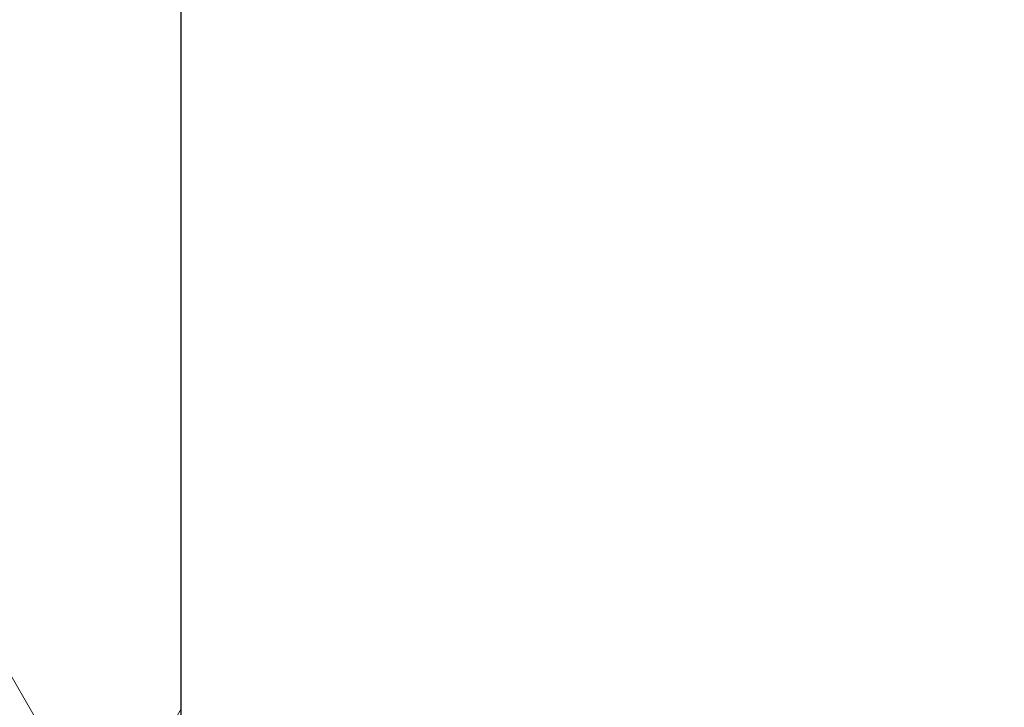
# Model space of a CAD drawing. Header units: millimetres. Extents: x 2605 to 1198744, y 17680 to 73723.
# Tile 11 of 200: x 8477 to 8514, y 52663 to 52689. Entities that reach past the tile are written whole.
import ezdxf

# ---------------------------------------------------------------- set-up
doc = ezdxf.new("R2010")
doc.units = ezdxf.units.MM

msp = doc.modelspace()

# ---------------------------------------------------------------- hatches: boundary and pattern name
at = {"lineweight": 13}
h = msp.add_hatch(dxfattribs=at)
h.set_pattern_fill('ANSI33', color=256, scale=50, style=0)
h.set_pattern_definition([(45, (-21381.03, 16915), (-224.5064, 224.5064), []), (45, (-21156.52, 16915), (-224.5064, 224.5064), [158.75, -79.375])])
h.paths.add_polyline_path([(8673.41118, 52689.15536), (8593.41118, 52689.15536), (8593.41118, 52705.15536), (8553.41118, 52705.15536), (8553.41118, 52707.15536), (8713.41118, 52707.15536), (8713.41118, 52705.15536), (8673.41118, 52705.15536)], flags=16)
edge = h.paths.add_edge_path(flags=16)
edge.add_arc((17408.41302, 53223.98242), 5, 0, 360)
edge = h.paths.add_edge_path(flags=16)
edge.add_arc((17408.41302, 53173.98242), 5, 0, 360)
edge = h.paths.add_edge_path()
edge.add_line((8483.41172, 51049.66842), (8782.03524, 51049.66842))
edge.add_line((8782.03524, 51049.66842), (8778.39869, 52658.15536))
edge.add_arc((8775.39869, 52658.15536), 3, -90, 0.000022, ccw=False)
edge.add_line((8775.39869, 52655.15536), (8772.39869, 52655.15536))
edge.add_line((8772.39869, 52655.15536), (8772.39869, 52695.15536))
edge.add_line((8772.39869, 52695.15536), (8832.39869, 52695.15536))
edge.add_line((8832.39869, 52695.15536), (18702.41302, 52692.35747))
edge.add_line((18702.41302, 52692.35747), (18702.41302, 52699.15536))
edge.add_line((18702.41302, 52699.15536), (18802.41302, 52699.15536))
edge.add_line((18802.41302, 52699.15536), (18802.41302, 52914.15536))
edge.add_line((18802.41302, 52914.15536), (18702.41302, 52914.15536))
edge.add_line((18702.41302, 52914.15536), (18702.41302, 52924.15536))
edge.add_line((18702.41302, 52924.15536), (18802.41302, 52924.15536))
edge.add_line((18802.41302, 52924.15536), (18802.41302, 53149.15536))
edge.add_line((18802.41302, 53149.15536), (17508.41302, 53149.15536))
edge.add_line((17508.41302, 53149.15536), (17508.41302, 53249.15536))
edge.add_line((17508.41302, 53249.15536), (17308.41302, 53249.15536))
edge.add_line((17308.41302, 53249.15536), (17308.41302, 53149.15536))
edge.add_line((17308.41302, 53149.15536), (8483.41118, 53034.15536))
edge.add_line((8483.41118, 53034.15536), (8483.41118, 52684.15536))
edge.add_line((8483.41118, 52684.15536), (8483.41172, 51049.66842))
at = {"lineweight": 5}
h = msp.add_hatch(dxfattribs=at)
h.set_pattern_fill('NET3', color=0, scale=10)
h.set_pattern_definition([(0, (-16981.03, 91233.933), (0, 31.75), []), (60, (-16981.03, 91233.933), (-27.496307, 15.875), []), (120, (-16981.03, 91233.933), (-27.496307, -15.875), [])])
h.paths.add_polyline_path([(8443.41118, 51049.66842), (8483.41118, 51049.66842), (8483.41118, 53034.15536), (8443.41118, 53034.15536)])

# ---------------------------------------------------------------- linework, layer by layer
for p, q in [((8483.41118, 52684.15536), (8483.41118, 53034.15536)), ((8483.41172, 51049.66842), (8483.41118, 52684.15536))]:
    msp.add_line(p, q)
msp.add_lwpolyline([(8483.41118, 51049.66842), (8483.41118, 53034.15536), (8443.41118, 53034.15536), (8443.41118, 51049.66842)])

doc.saveas('drawing.dxf')
